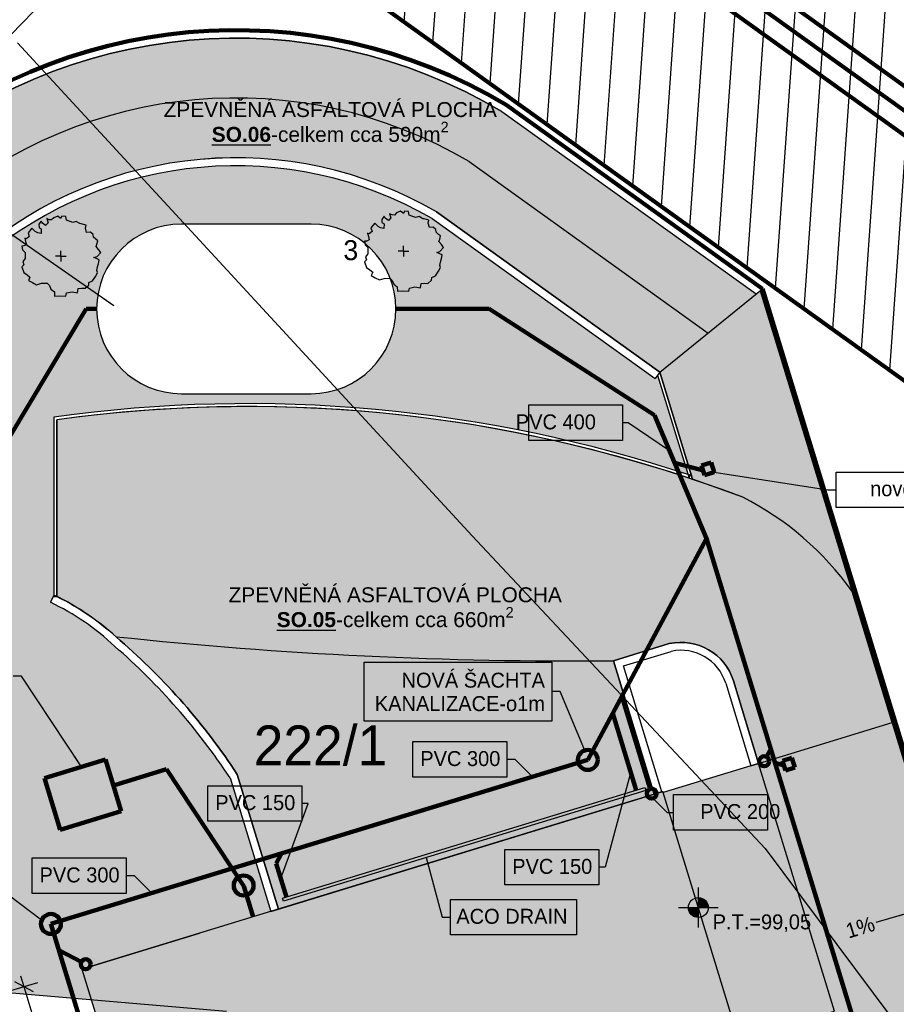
# Model space of a CAD drawing. Extents: x -740024 to -738426, y -1122140 to -1121743.
# Tile 30 of 256: x -739228 to -739184, y -1121934 to -1121884. Entities that reach past the tile are written whole.
import ezdxf

# ---------------------------------------------------------------- set-up
doc = ezdxf.new("R2010")
doc.units = 0
doc.header["$MEASUREMENT"] = 0
for name, color, linetype in [('G_DALSI_PRVKY_MAPY_L60500', 7, 'Continuous'), ('G_HRANICE_PARCEL_L21900', 7, 'Continuous'), ('G_HRANICE_PARCEL_L21999', 7, 'Continuous'), ('G_PARCELY_KN_T18', 7, 'Continuous'), ('K0_PR721_PUD_POTRUBI', 7, 'Continuous'), ('Kóty', 7, 'Continuous'), ('obrubníky', 7, 'Continuous'), ('popisy', 7, 'Continuous'), ('Poznámky popiska', 7, 'Continuous'), ('souřadnice S-JSTK', 7, 'Continuous'), ('Standard', 7, 'Continuous'), ('STAVEBNÍ OBJEKTY', 7, 'Continuous'), ('SÍTĚ NOVÉ', 7, 'Continuous'), ('tx_parcely', 7, 'Continuous'), ('tx_silnice', 7, 'Continuous')]:
    doc.layers.add(name, color=color, linetype=linetype)
doc.styles.add('GENERATED_STYLE_1', font='txt')
doc.styles.add('GENERATED_STYLE_3', font='txt')
doc.dimstyles.new('GENERATED_STYLE__16', dxfattribs={"dimtxt": 1, "dimasz": 0.7125, "dimexe": 0.18, "dimexo": 0, "dimgap": 0.09, "dimtad": 1, "dimdec": 0, "dimlfac": 1000, "dimzin": 0, "dimdsep": 46, "dimtxsty": 'GENERATED_STYLE_1', "dimblk": 'ARROWHEAD_6', "dimblk1": 'ARROWHEAD_6', "dimblk2": 'ARROWHEAD_6', "dimcen": 0.09, "dimclrd": 7, "dimclre": 7, "dimclrt": 7, "dimadec": 0, "dimazin": 0, "dimtfac": 1, "dimtdec": 4, "dimtmove": 0, "dimatfit": 3, "dimfxl": 0, "dimtolj": 1, "dimtzin": 0, "dimarcsym": 0})
doc.dimstyles.new('GENERATED_STYLE__33', dxfattribs={"dimtxt": 0.18, "dimasz": 0.6384, "dimexe": 0.18, "dimexo": 0.0625, "dimgap": 0.09, "dimtad": 0, "dimtih": 1, "dimtoh": 1, "dimdec": 4, "dimzin": 0, "dimdsep": 46, "dimcen": 0.09, "dimadec": 0, "dimazin": 0, "dimtfac": 1, "dimtdec": 4, "dimtmove": 0, "dimatfit": 3, "dimldrblk": 'ARROWHEAD_5', "dimfxl": 0, "dimtolj": 1, "dimtzin": 0, "dimarcsym": 0})
pattern_1 = [(45, (-738576.9859, -1121962.5378), (-0.4772971, 0.4772971), [0, -0.45, 0, -0.675]), (110, (-738575.4859, -1121962.5378), (0.6342925, 0.2308636), [0, -0.33, 0, -0.57])]

# ---------------------------------------------------------------- blocks, each defined once
blk = doc.blocks.new('*D1351', base_point=(-738576.986, -1121962.538))
at = {"layer": 'Kóty'}
for p, q in [((-739221.106, -1121955.593), (-739228.126, -1121932.627)), ((-739220.433, -1121955.387), (-739221.778, -1121955.798)), ((-739221.574, -1121955.344), (-739220.637, -1121955.842)), ((-739212.684, -1121983.143), (-739221.106, -1121955.593)), ((-739212.012, -1121982.937), (-739213.357, -1121983.348)), ((-739213.153, -1121982.894), (-739212.216, -1121983.392)), ((-739212.52, -1121983.681), (-739212.684, -1121983.143))]:
    blk.add_line(p, q, dxfattribs=at)
at = {"layer": 'Kóty', "char_height": 1, "attachment_point": 7, "rotation": 286.9968, "style": 'GENERATED_STYLE_1'}
for s, insert in [('{24\xa0015}', (-739225.035, -1121942.053)), ('{28\xa0808}', (-739217.314, -1121967.311))]:
    blk.add_mtext(s, dxfattribs=dict(at, insert=insert))
blk = doc.blocks.new('ARROWHEAD_6')
at = {"color": 0, "linetype": 'Continuous', "lineweight": 0}
for p, q in [((0, 0), (-1, 0)), ((-0.5, -0.5), (0.5, 0.5))]:
    blk.add_line(p, q, dxfattribs=at)
blk = doc.blocks.new('*D1352', base_point=(-738576.986, -1121962.538))
at = {"layer": 'Kóty'}
for p, q in [((-739227.453, -1121932.421), (-739228.798, -1121932.832)), ((-739227.657, -1121932.876), (-739228.594, -1121932.378)), ((-739228.126, -1121932.627), (-739228.29, -1121932.089)), ((-739221.106, -1121955.593), (-739228.126, -1121932.627)), ((-739220.433, -1121955.387), (-739221.778, -1121955.798)), ((-739221.574, -1121955.344), (-739220.637, -1121955.842))]:
    blk.add_line(p, q, dxfattribs=at)
at = {"layer": 'Kóty', "char_height": 1, "attachment_point": 7, "rotation": 286.9968, "style": 'GENERATED_STYLE_1'}
for s, insert in [('{24\xa0015}', (-739225.035, -1121942.053)), ('{28\xa0808}', (-739217.314, -1121967.311))]:
    blk.add_mtext(s, dxfattribs=dict(at, insert=insert))
blk = doc.blocks.new('ARROWHEAD_5')
at = {"color": 0, "linetype": 'Continuous', "lineweight": 0}
blk.add_line((0, 0), (-1, 0), dxfattribs=at)
blk.add_solid([(-1, 0.2679), (0, 0), (-1, -0.2679), (-1, 0.2679)], dxfattribs=at)

msp = doc.modelspace()

# ---------------------------------------------------------------- hatches: boundary and pattern name
at = {"layer": 'obrubníky', "linetype": 'Continuous'}
h = msp.add_hatch(dxfattribs=at)
h.set_pattern_fill('plášť_2_kopírovat', color=256, style=0, pattern_type=2)
h.set_pattern_definition([(86, (-738576.9859, -1121962.5378), (-1.496346, 0.1046347), [])])
h.paths.add_polyline_path([(-739081.8409, -1121975.8547), (-739166.219, -1121914.9854), (-739275.5215, -1121836.5613), (-739275.5414, -1121809.4701), (-739184.9876, -1121874.442), (-739069.0126, -1121957.982)], flags=0)
h = msp.add_hatch(dxfattribs=at)
h.set_pattern_fill('CUT_STONE_KOPÍROVAT', color=256, style=0, pattern_type=2)
h.set_pattern_definition(pattern_1)
h.paths.add_polyline_path([(-739186.6194, -1121912.8045, 0.1223769), (-739192.0969, -1121908.0788), (-739194.6128, -1121907.1796), (-739196.2565, -1121901.8023), (-739207.4568, -1121893.7662, 0.3183655), (-739230.4889, -1121895.8404), (-739245.4424, -1121911.2703, 0.1354169), (-739253.9653, -1121930.7652), (-739259.954, -1121930.2672, -0.1389459), (-739249.9276, -1121907.2766), (-739234.6143, -1121891.4755, -0.3248598), (-739204.1772, -1121888.7346), (-739191.4247, -1121897.8844), (-739191.2286, -1121897.7254)], flags=0)
at = {"layer": 'obrubníky', "linetype": 'Continuous', "lineweight": 18}
h = msp.add_hatch(dxfattribs=at)
h.set_pattern_fill('cut_stone', color=72, style=0, pattern_type=2)
h.set_pattern_definition([(45, (-738576.98588, -1121962.28778), (-0.079549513, 0.079549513), [0, -0.075, 0, -0.1125]), (110, (-738576.73588, -1121962.28778), (0.10571542, 0.038477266), [0, -0.055, 0, -0.095])])
h.paths.add_polyline_path([(-739224.7504, -1121933.2772), (-739225.2206, -1121931.7388), (-739215.7533, -1121928.8439), (-739217.7996, -1121922.1496, 0.0688061), (-739223.5766, -1121915.557, 0.0786798), (-739226.8007, -1121913.3453), (-739226.6288, -1121912.9841), (-739226.6251, -1121904.0597, -0.1152475), (-739194.8413, -1121906.9452), (-739196.373, -1121901.9647), (-739196.4894, -1121902.127), (-739203.4819, -1121897.11), (-739207.6711, -1121894.1043, 0.317885), (-739230.2149, -1121896.1325), (-739245.1428, -1121911.536, 0.1353034), (-739253.5694, -1121930.8222)], flags=0)
h.paths.add_polyline_path([(-739220.2352, -1121902.8852, -1), (-739220.2352, -1121894.3852), (-739220.0348, -1121894.3852), (-739213.7352, -1121894.3852, -1), (-739213.7352, -1121902.8852), (-739214.0871, -1121902.8852)], flags=0)
at = {"layer": 'obrubníky', "linetype": 'Continuous'}
h = msp.add_hatch(dxfattribs=at)
h.set_pattern_fill('CUT_STONE_KOPÍROVAT', color=256, style=0, pattern_type=2)
h.set_pattern_definition(pattern_1)
h.paths.add_polyline_path([(-739184.6102, -1121919.3777), (-739186.6194, -1121912.8045, 0.1223769), (-739192.0969, -1121908.0788, 0.1255089), (-739226.4751, -1121904.1903), (-739226.4751, -1121913.0585, -0.0751774), (-739223.308, -1121915.2605, -0.0691846), (-739217.4338, -1121921.9779), (-739215.3708, -1121928.727), (-739196.5313, -1121922.9683), (-739198.5775, -1121916.2741), (-739195.7803, -1121915.419, -0.3904955), (-739192.569, -1121917.2869), (-739191.3044, -1121921.4239)], flags=0)
h = msp.add_hatch(dxfattribs=at)
h.set_pattern_fill('CUT_STONE_KOPÍROVAT', color=256, style=0, pattern_type=2)
h.set_pattern_definition(pattern_1)
h.paths.add_polyline_path([(-739204.2082, -1121977.8468), (-739205.9538, -1121972.2618), (-739200.2147, -1121970.5219), (-739203.0435, -1121961.4894, 0.4142136), (-739209.9644, -1121957.9396), (-739210.3998, -1121958.0759), (-739212.0448, -1121952.8232), (-739189.5107, -1121945.9363), (-739187.4645, -1121952.6305), (-739187.0819, -1121952.5136), (-739189.1281, -1121945.8193), (-739189.0806, -1121945.8038, 0.3693412), (-739188.3671, -1121944.717), (-739191.3296, -1121935.0254), (-739187.5043, -1121933.8561), (-739191.3044, -1121921.4239), (-739184.6102, -1121919.3777), (-739169.9457, -1121967.3528)], flags=0)
at = {"layer": 'obrubníky', "linetype": 'Continuous', "lineweight": 18}
msp.add_hatch(color=35, dxfattribs=at).paths.add_polyline_path([(-739218.105, -1121954.6756), (-739189.0806, -1121945.8038), (-739192.2859, -1121935.3177), (-739187.5043, -1121933.8561), (-739191.3044, -1121921.4239), (-739196.086, -1121922.8855), (-739196.1006, -1121922.8377), (-739225.2206, -1121931.7388), (-739223.4423, -1121937.5565), (-739223.335, -1121937.5656)], flags=0)
at = {"layer": 'tx_parcely', "linetype": 'Continuous'}
for points in [[(-739194.3231, -1121928.6531), (-739193.8231, -1121928.6531), (-739193.8356, -1121928.5418), (-739193.8726, -1121928.4361), (-739193.9321, -1121928.3413), (-739194.0113, -1121928.2622), (-739194.1061, -1121928.2026), (-739194.2118, -1121928.1656), (-739194.3231, -1121928.1531)], [(-739194.3231, -1121928.6531), (-739194.8231, -1121928.6531), (-739194.8105, -1121928.7643), (-739194.7735, -1121928.87), (-739194.714, -1121928.9648), (-739194.6348, -1121929.044), (-739194.54, -1121929.1036), (-739194.4343, -1121929.1405), (-739194.3231, -1121929.1531)]]:
    msp.add_hatch(color=256, dxfattribs=at).paths.add_polyline_path(points, flags=0)

# ---------------------------------------------------------------- linework, layer by layer
at = {"color": 6, "lineweight": 200}
for centre in [(-739199.8672, -1121921.2501), (-739217.1169, -1121927.5475), (-739226.777, -1121929.4755)]:
    msp.add_circle(centre, 0.5, dxfattribs=at)
at = {"color": 1, "lineweight": 200}
msp.add_arc((-739217.5091, -1121911.0563), 26.4, 59.12463, 131.17562, dxfattribs=at)
for centre, radius, start, end in [((-739217.5091, -1121911.0563), 26, 59.15183, 131.1394), ((-739217.5091, -1121911.0563), 23, 59.45618, 130.83237), ((-739217.5091, -1121911.0563), 20, 59.82671, 130.46542), ((-739217.5091, -1121911.0563), 19.6, 59.87151, 130.41022), ((-739198.8675, -1121921.4638), 15, 35.25986, 63.16782), ((-739200.6357, -1121700.1908), 216.0931, 263.92239, 270.545725)]:
    msp.add_arc(centre, radius, start, end)
at = {"layer": 'G_DALSI_PRVKY_MAPY_L60500', "color": 1, "lineweight": 200, "flags": 128}
for points in [[(-739275.1815, -1121822.036), (-739132.662, -1121924.2931)], [(-739275.6358, -1121824.1716), (-739133.8279, -1121925.9181)], [(-739275.5215, -1121836.5613), (-739139.6607, -1121934.0409)], [(-739252.075, -1121839.8456), (-739133.245, -1121925.1056)]]:
    msp.add_lwpolyline(points, dxfattribs=at)
at = {"layer": 'G_HRANICE_PARCEL_L21900', "flags": 128}
for points in [[(-739173.925, -1121828.3956), (-739228.785, -1121884.8856)], [(-739271.785, -1121929.2556), (-739217.985, -1121933.8556)]]:
    msp.add_lwpolyline(points, dxfattribs=at)
at = {"layer": 'G_HRANICE_PARCEL_L21999', "flags": 128}
msp.add_lwpolyline([(-739228.445, -1121885.2956), (-739205.655, -1121910.0056), (-739190.975, -1121925.6956), (-739175.615, -1121946.2656), (-739165.645, -1121963.2456)], dxfattribs=at)
at = {"layer": 'K0_PR721_PUD_POTRUBI', "color": 6, "lineweight": 200}
msp.add_line((-739215.4838, -1121926.4397), (-739215.2195, -1121925.9428), dxfattribs=at)
at = {"layer": 'obrubníky', "flags": 128}
for points in [[(-739186.6194, -1121912.8045, 0.1223769), (-739192.0969, -1121908.0788), (-739194.6128, -1121907.1796), (-739196.2565, -1121901.8023), (-739207.4568, -1121893.7662, 0.3183655), (-739230.4889, -1121895.8404), (-739245.4424, -1121911.2703, 0.1354169), (-739253.9653, -1121930.7652), (-739259.954, -1121930.2672, -0.1389459), (-739249.9276, -1121907.2766), (-739234.6143, -1121891.4755, -0.3248598), (-739204.1772, -1121888.7346), (-739191.4247, -1121897.8844), (-739191.2286, -1121897.7254)], [(-739220.2352, -1121902.8852), (-739213.7352, -1121902.8852, 1), (-739213.7352, -1121894.3852), (-739220.2352, -1121894.3852, 1)], [(-739184.6102, -1121919.3777), (-739186.6194, -1121912.8045, 0.1223769), (-739192.0969, -1121908.0788, 0.1255089), (-739226.4751, -1121904.1903), (-739226.4751, -1121913.0585, -0.0751774), (-739223.308, -1121915.2605, -0.0691846), (-739217.4338, -1121921.9779), (-739215.3708, -1121928.727), (-739196.5313, -1121922.9683), (-739198.5775, -1121916.2741), (-739195.7803, -1121915.419, -0.3904955), (-739192.569, -1121917.2869), (-739191.3044, -1121921.4239)], [(-739204.2082, -1121977.8468), (-739205.9538, -1121972.2618), (-739200.2147, -1121970.5219), (-739203.0435, -1121961.4894, 0.4142136), (-739209.9644, -1121957.9396), (-739210.3998, -1121958.0759), (-739212.0448, -1121952.8232), (-739189.5107, -1121945.9363), (-739187.4645, -1121952.6305), (-739187.0819, -1121952.5136), (-739189.1281, -1121945.8193), (-739189.0806, -1121945.8038, 0.3693412), (-739188.3671, -1121944.717), (-739191.3296, -1121935.0254), (-739187.5043, -1121933.8561), (-739191.3044, -1121921.4239), (-739184.6102, -1121919.3777), (-739169.9457, -1121967.3528)]]:
    msp.add_lwpolyline(points, format="xyb", close=True, dxfattribs=at)
for points in [[(-739218.105, -1121954.6756), (-739189.0806, -1121945.8038), (-739192.2859, -1121935.3177), (-739187.5043, -1121933.8561), (-739191.3044, -1121921.4239), (-739196.086, -1121922.8855), (-739196.1006, -1121922.8377), (-739225.2206, -1121931.7388), (-739223.4423, -1121937.5565), (-739223.335, -1121937.5656)], [(-739218.105, -1121954.6756), (-739189.0806, -1121945.8038), (-739192.2859, -1121935.3177), (-739187.5043, -1121933.8561), (-739191.3044, -1121921.4239), (-739196.086, -1121922.8855), (-739196.1006, -1121922.8377), (-739225.2206, -1121931.7388), (-739223.4423, -1121937.5565), (-739223.335, -1121937.5656)], [(-739196.9563, -1121922.7751), (-739215.1263, -1121928.3291), (-739215.1702, -1121928.1857), (-739197.0002, -1121922.6317)]]:
    msp.add_lwpolyline(points, close=True, dxfattribs=at)
at = {"layer": 'Poznámky popiska', "flags": 128}
for points in [[(-739202.8291, -1121903.4508), (-739198.1217, -1121903.4508), (-739198.1217, -1121905.2294), (-739202.8291, -1121905.2294)], [(-739187.4207, -1121906.8137), (-739177.2549, -1121906.8137), (-739177.2549, -1121908.5923), (-739187.4207, -1121908.5923)], [(-739211.0715, -1121916.3462), (-739201.6737, -1121916.3462), (-739201.6737, -1121919.3034), (-739211.0715, -1121919.3034)], [(-739208.6324, -1121920.3339), (-739203.925, -1121920.3339), (-739203.925, -1121922.1125), (-739208.6324, -1121922.1125)], [(-739218.9096, -1121922.5433), (-739214.2022, -1121922.5433), (-739214.2022, -1121924.3219), (-739218.9096, -1121924.3219)], [(-739195.5695, -1121922.9904), (-739190.862, -1121922.9904), (-739190.862, -1121924.769), (-739195.5695, -1121924.769)], [(-739204.0236, -1121925.7398), (-739199.3162, -1121925.7398), (-739199.3162, -1121927.5184), (-739204.0236, -1121927.5184)], [(-739227.7175, -1121926.1677), (-739223.0101, -1121926.1677), (-739223.0101, -1121927.9462), (-739227.7175, -1121927.9462)], [(-739206.7472, -1121928.2445), (-739200.4351, -1121928.2445), (-739200.4351, -1121930.023), (-739206.7472, -1121930.023)]]:
    msp.add_lwpolyline(points, close=True, dxfattribs=at)
at = {"layer": 'souřadnice S-JSTK'}
for p, q in [((-739226.4394, -1121893.9881), (-739226.6345, -1121894.0672)), ((-739226.2901, -1121894.0995), (-739226.4394, -1121893.9881)), ((-739226.236, -1121893.9831), (-739226.2901, -1121894.0995)), ((-739226.0379, -1121893.998), (-739226.236, -1121893.9831)), ((-739210.08, -1121893.9854), (-739210.1953, -1121894.1425)), ((-739210.0231, -1121894.0887), (-739210.08, -1121893.9854)), ((-739209.6787, -1121893.9165), (-739209.806, -1121893.86)), ((-739209.806, -1121893.86), (-739209.7325, -1121894.0671)), ((-739209.5603, -1121893.9272), (-739209.6787, -1121893.9165)), ((-739209.4526, -1121893.8196), (-739209.5603, -1121893.9272)), ((-739209.2576, -1121893.7405), (-739209.4526, -1121893.8196)), ((-739209.1082, -1121893.8519), (-739209.2576, -1121893.7405)), ((-739209.0542, -1121893.7355), (-739209.1082, -1121893.8519)), ((-739208.856, -1121893.7504), (-739209.0542, -1121893.7355)), ((-739208.8176, -1121893.938), (-739208.856, -1121893.7504)), ((-739208.4947, -1121894.0456), (-739208.8176, -1121893.938)), ((-739227.2619, -1121894.233), (-739227.3772, -1121894.3901)), ((-739227.3772, -1121894.3901), (-739227.3664, -1121894.5515)), ((-739227.205, -1121894.3363), (-739227.2619, -1121894.233)), ((-739227.0435, -1121894.4439), (-739227.205, -1121894.3363)), ((-739226.9144, -1121894.3147), (-739227.0435, -1121894.4439)), ((-739226.8605, -1121894.1641), (-739226.9879, -1121894.1076)), ((-739226.9879, -1121894.1076), (-739226.9144, -1121894.3147)), ((-739226.7421, -1121894.1748), (-739226.8605, -1121894.1641)), ((-739226.6345, -1121894.0672), (-739226.7421, -1121894.1748)), ((-739225.9995, -1121894.1856), (-739226.0379, -1121893.998)), ((-739225.6766, -1121894.2932), (-739225.9995, -1121894.1856)), ((-739225.5044, -1121894.2502), (-739225.6766, -1121894.2932)), ((-739225.3214, -1121894.3578), (-739225.5044, -1121894.2502)), ((-739225.2568, -1121894.3686), (-739225.3214, -1121894.3578)), ((-739225.0149, -1121894.4351), (-739225.2568, -1121894.3686)), ((-739225.0415, -1121894.5838), (-739225.0149, -1121894.4351)), ((-739210.5487, -1121894.3418), (-739210.7375, -1121894.5652)), ((-739210.3783, -1121894.5084), (-739210.5487, -1121894.3418)), ((-739210.1953, -1121894.1425), (-739210.1846, -1121894.3039)), ((-739210.1846, -1121894.3039), (-739210.0769, -1121894.3685)), ((-739210.0769, -1121894.3685), (-739210.0877, -1121894.6053)), ((-739209.8617, -1121894.1963), (-739210.0231, -1121894.0887)), ((-739209.7325, -1121894.0671), (-739209.8617, -1121894.1963)), ((-739208.3225, -1121894.0026), (-739208.4947, -1121894.0456)), ((-739208.1395, -1121894.1102), (-739208.3225, -1121894.0026)), ((-739208.0749, -1121894.121), (-739208.1395, -1121894.1102)), ((-739207.833, -1121894.1875), (-739208.0749, -1121894.121)), ((-739207.8597, -1121894.3362), (-739207.833, -1121894.1875)), ((-739207.8059, -1121894.5515), (-739207.8597, -1121894.3362)), ((-739227.7306, -1121894.5894), (-739227.9193, -1121894.8128)), ((-739227.9193, -1121894.8128), (-739227.8615, -1121895.0036)), ((-739227.5602, -1121894.756), (-739227.7306, -1121894.5894)), ((-739227.431, -1121894.8206), (-739227.5602, -1121894.756)), ((-739227.2695, -1121894.8529), (-739227.431, -1121894.8206)), ((-739227.3664, -1121894.5515), (-739227.2588, -1121894.6161)), ((-739227.2588, -1121894.6161), (-739227.2695, -1121894.8529)), ((-739224.9877, -1121894.7991), (-739225.0415, -1121894.5838)), ((-739224.794, -1121894.7883), (-739224.9877, -1121894.7991)), ((-739224.6648, -1121894.896), (-739224.794, -1121894.7883)), ((-739224.6433, -1121895.0359), (-739224.6648, -1121894.896)), ((-739210.8196, -1121894.8744), (-739210.9017, -1121894.8323)), ((-739210.9017, -1121894.8323), (-739210.8626, -1121895.0036)), ((-739210.6797, -1121894.756), (-739210.8196, -1121894.8744)), ((-739210.7375, -1121894.5652), (-739210.6797, -1121894.756)), ((-739210.2491, -1121894.573), (-739210.3783, -1121894.5084)), ((-739210.0877, -1121894.6053), (-739210.2491, -1121894.573)), ((-739207.6121, -1121894.5407), (-739207.8059, -1121894.5515)), ((-739207.483, -1121894.6484), (-739207.6121, -1121894.5407)), ((-739207.4614, -1121894.7883), (-739207.483, -1121894.6484)), ((-739207.343, -1121894.8959), (-739207.4614, -1121894.7883)), ((-739207.2464, -1121894.9714), (-739207.343, -1121894.8959)), ((-739207.2892, -1121895.1435), (-739207.2464, -1121894.9714)), ((-739228.0014, -1121895.4234), (-739228.1306, -1121895.4772)), ((-739228.0014, -1121895.122), (-739228.0836, -1121895.0799)), ((-739228.0836, -1121895.0799), (-739228.0445, -1121895.2512)), ((-739228.0445, -1121895.2512), (-739228.0014, -1121895.4234)), ((-739227.8615, -1121895.0036), (-739228.0014, -1121895.122)), ((-739224.5249, -1121895.1435), (-739224.6433, -1121895.0359)), ((-739224.4282, -1121895.219), (-739224.5249, -1121895.1435)), ((-739224.5141, -1121895.4987), (-739224.4711, -1121895.3911)), ((-739224.4711, -1121895.3911), (-739224.4282, -1121895.219)), ((-739210.9487, -1121895.2296), (-739211.0588, -1121895.2449)), ((-739211.0588, -1121895.2449), (-739211.0241, -1121895.4233)), ((-739211.0241, -1121895.4233), (-739210.8949, -1121895.5525)), ((-739210.8196, -1121895.1758), (-739210.9487, -1121895.2296)), ((-739210.8626, -1121895.0036), (-739210.8196, -1121895.1758)), ((-739207.3323, -1121895.2511), (-739207.2892, -1121895.1435)), ((-739207.2031, -1121895.4018), (-739207.3323, -1121895.2511)), ((-739207.0993, -1121895.5507), (-739207.2031, -1121895.4018)), ((-739228.1306, -1121895.4772), (-739228.2406, -1121895.4925)), ((-739228.2406, -1121895.4925), (-739228.206, -1121895.6709)), ((-739228.206, -1121895.6709), (-739228.0768, -1121895.8001)), ((-739228.0768, -1121895.8001), (-739228.066, -1121895.9723)), ((-739226.2818, -1121895.9912), (-739226.2818, -1121895.7246)), ((-739224.385, -1121895.6494), (-739224.5141, -1121895.4987)), ((-739224.4603, -1121896.0046), (-739224.2811, -1121895.7983)), ((-739224.2811, -1121895.7983), (-739224.385, -1121895.6494)), ((-739210.8949, -1121895.8646), (-739211.0026, -1121896.0153)), ((-739210.8949, -1121895.5525), (-739210.8842, -1121895.7247)), ((-739210.8842, -1121895.7247), (-739210.8949, -1121895.8646)), ((-739209.0999, -1121895.7436), (-739209.3666, -1121895.7436)), ((-739209.0999, -1121895.7436), (-739209.0999, -1121895.4769)), ((-739209.0999, -1121895.7436), (-739208.8332, -1121895.7436)), ((-739209.0999, -1121895.7436), (-739209.0999, -1121896.0103)), ((-739207.4399, -1121895.8), (-739207.2785, -1121895.757)), ((-739207.2785, -1121895.8754), (-739207.4399, -1121895.8)), ((-739207.2785, -1121895.757), (-739207.0993, -1121895.5507)), ((-739207.1708, -1121895.9292), (-739207.2785, -1121895.8754)), ((-739207.2031, -1121896.1122), (-739207.1708, -1121895.9292)), ((-739228.1414, -1121896.4244), (-739228.2362, -1121896.5236)), ((-739228.0768, -1121896.1122), (-739228.1844, -1121896.2629)), ((-739228.1844, -1121896.2629), (-739228.1414, -1121896.4244)), ((-739228.066, -1121895.9723), (-739228.0768, -1121896.1122)), ((-739226.2818, -1121895.9912), (-739226.5484, -1121895.9912)), ((-739226.2818, -1121895.9912), (-739226.0151, -1121895.9912)), ((-739226.2818, -1121895.9912), (-739226.2818, -1121896.2579)), ((-739224.6218, -1121896.0476), (-739224.4603, -1121896.0046)), ((-739224.4603, -1121896.123), (-739224.6218, -1121896.0476)), ((-739224.3527, -1121896.1768), (-739224.4603, -1121896.123)), ((-739224.4388, -1121896.532), (-739224.385, -1121896.3598)), ((-739224.385, -1121896.3598), (-739224.3527, -1121896.1768)), ((-739210.9595, -1121896.1768), (-739211.0543, -1121896.276)), ((-739211.0543, -1121896.276), (-739210.9544, -1121896.5606)), ((-739211.0026, -1121896.0153), (-739210.9595, -1121896.1768)), ((-739207.2892, -1121896.4566), (-739207.2569, -1121896.2844)), ((-739207.2572, -1121896.558), (-739207.2892, -1121896.4566)), ((-739207.2569, -1121896.2844), (-739207.2031, -1121896.1122)), ((-739228.2362, -1121896.5236), (-739228.1362, -1121896.8082)), ((-739228.1362, -1121896.8082), (-739227.9692, -1121896.9195)), ((-739227.9692, -1121896.9195), (-739227.8292, -1121897.0379)), ((-739224.5335, -1121896.9946), (-739224.4391, -1121896.8056)), ((-739224.4711, -1121896.7042), (-739224.4388, -1121896.532)), ((-739224.4391, -1121896.8056), (-739224.4711, -1121896.7042)), ((-739210.9544, -1121896.5606), (-739210.7873, -1121896.6719)), ((-739210.7873, -1121896.6719), (-739210.6474, -1121896.7903)), ((-739210.6474, -1121896.7903), (-739210.7171, -1121896.9663)), ((-739207.5062, -1121896.9802), (-739207.3517, -1121896.747)), ((-739207.3517, -1121896.747), (-739207.2572, -1121896.558)), ((-739227.8292, -1121897.0379), (-739227.8989, -1121897.214)), ((-739227.8989, -1121897.214), (-739227.7001, -1121897.3177)), ((-739227.7001, -1121897.3177), (-739227.4956, -1121897.4254)), ((-739227.4956, -1121897.4254), (-739227.248, -1121897.35)), ((-739227.248, -1121897.35), (-739226.9682, -1121897.3392)), ((-739226.9682, -1121897.3392), (-739226.8498, -1121897.4576)), ((-739225.0609, -1121897.6004), (-739224.8762, -1121897.4401)), ((-739224.8762, -1121897.4401), (-739224.8693, -1121897.307)), ((-739224.8693, -1121897.307), (-739224.6881, -1121897.2278)), ((-739224.6881, -1121897.2278), (-739224.5335, -1121896.9946)), ((-739210.7171, -1121896.9663), (-739210.5182, -1121897.0701)), ((-739210.5182, -1121897.0701), (-739210.3137, -1121897.1777)), ((-739210.3137, -1121897.1777), (-739210.0662, -1121897.1024)), ((-739210.0662, -1121897.1024), (-739209.7863, -1121897.0916)), ((-739209.7863, -1121897.0916), (-739209.6679, -1121897.21)), ((-739209.6679, -1121897.21), (-739209.5926, -1121897.393)), ((-739209.5926, -1121897.393), (-739209.4204, -1121897.5329)), ((-739208.2604, -1121897.5832), (-739208.2256, -1121897.3607)), ((-739208.2256, -1121897.3607), (-739208.0642, -1121897.35)), ((-739208.0642, -1121897.35), (-739207.879, -1121897.3528)), ((-739207.879, -1121897.3528), (-739207.6943, -1121897.1925)), ((-739207.6943, -1121897.1925), (-739207.6875, -1121897.0594)), ((-739207.6875, -1121897.0594), (-739207.5062, -1121896.9802)), ((-739226.8498, -1121897.4576), (-739226.7744, -1121897.6406)), ((-739226.7744, -1121897.6406), (-739226.6022, -1121897.7805)), ((-739226.6022, -1121897.7805), (-739226.5912, -1121897.9939)), ((-739226.0234, -1121897.9993), (-739225.9887, -1121897.8344)), ((-739225.9887, -1121897.8344), (-739225.7196, -1121897.7698)), ((-739225.7196, -1121897.7698), (-739225.4422, -1121897.8308)), ((-739225.4422, -1121897.8308), (-739225.4075, -1121897.6083)), ((-739225.4075, -1121897.6083), (-739225.246, -1121897.5976)), ((-739225.246, -1121897.5976), (-739225.0609, -1121897.6004)), ((-739209.4204, -1121897.5329), (-739209.4093, -1121897.7463)), ((-739209.4093, -1121897.7463), (-739209.1494, -1121897.7351)), ((-739209.1494, -1121897.7351), (-739208.8415, -1121897.7517)), ((-739208.8415, -1121897.7517), (-739208.8068, -1121897.5868)), ((-739208.8068, -1121897.5868), (-739208.5378, -1121897.5222)), ((-739208.5378, -1121897.5222), (-739208.2604, -1121897.5832)), ((-739226.5912, -1121897.9939), (-739226.3312, -1121897.9827)), ((-739226.3312, -1121897.9827), (-739226.0234, -1121897.9993))]:
    msp.add_line(p, q, dxfattribs=at)
at = {"layer": 'Standard', "color": 1, "lineweight": 200}
msp.add_line((-739169.7584, -1121967.4523), (-739191.1029, -1121897.6235), dxfattribs=at)
at = {"layer": 'SÍTĚ NOVÉ', "color": 1, "lineweight": 200}
msp.add_line((-739203.9613, -1121888.3976), (-739191.1029, -1121897.6235), dxfattribs=at)
at = {"layer": 'SÍTĚ NOVÉ'}
for p, q in [((-739204.1772, -1121888.7346), (-739191.4247, -1121897.8844)), ((-739205.8206, -1121891.2478), (-739193.8406, -1121899.8434)), ((-739207.4568, -1121893.7662), (-739196.2565, -1121901.8023)), ((-739207.6711, -1121894.1043), (-739196.4894, -1121902.127)), ((-739196.2565, -1121901.8023), (-739191.1029, -1121897.6235)), ((-739191.1029, -1121897.6235), (-739186.483, -1121912.7377)), ((-739196.2565, -1121901.8023), (-739196.4894, -1121902.127)), ((-739196.2565, -1121901.8023), (-739194.6128, -1121907.1796)), ((-739196.3665, -1121901.9556), (-739194.7875, -1121907.1211)), ((-739169.9457, -1121967.3528), (-739186.6194, -1121912.8045)), ((-739187.5043, -1121933.8561), (-739191.3044, -1121921.4239)), ((-739189.0806, -1121945.8038), (-739196.086, -1121922.8855)), ((-739225.2206, -1121931.7388), (-739219.3298, -1121929.9382))]:
    msp.add_line(p, q, dxfattribs=at)
at = {"layer": 'SÍTĚ NOVÉ', "color": 6, "lineweight": 200}
for p, q in [((-739230.1525, -1121907.2104), (-739225.0073, -1121898.6357)), ((-739225.0073, -1121898.6357), (-739224.4852, -1121898.6352)), ((-739209.4852, -1121898.6352), (-739204.8053, -1121898.631)), ((-739204.8053, -1121898.631), (-739196.5173, -1121903.9667)), ((-739196.5173, -1121903.9667), (-739193.9161, -1121910.1435)), ((-739195.5154, -1121906.3458), (-739194.0865, -1121906.7287)), ((-739193.684, -1121906.3407), (-739194.1612, -1121906.4901)), ((-739194.1612, -1121906.4901), (-739194.0118, -1121906.9673)), ((-739194.0118, -1121906.9673), (-739193.5346, -1121906.8178)), ((-739193.5346, -1121906.8178), (-739193.684, -1121906.3407)), ((-739193.9161, -1121910.1435), (-739199.8672, -1121921.2501)), ((-739193.9161, -1121910.1435), (-739184.0831, -1121942.3122)), ((-739198.1573, -1121918.0588), (-739196.7384, -1121922.7008)), ((-739198.6186, -1121918.9198), (-739197.4427, -1121922.7669)), ((-739190.9062, -1121921.0961), (-739190.6916, -1121920.6925)), ((-739224.0398, -1121921.2344), (-739227.1, -1121922.1698)), ((-739199.8672, -1121921.2501), (-739226.777, -1121929.4755)), ((-739223.2505, -1121923.8165), (-739224.0398, -1121921.2344)), ((-739190.4753, -1121921.4001), (-739190.0392, -1121921.5365)), ((-739189.6368, -1121921.1485), (-739190.114, -1121921.2979)), ((-739190.114, -1121921.2979), (-739189.9645, -1121921.7751)), ((-739189.9645, -1121921.7751), (-739189.4874, -1121921.6256)), ((-739189.4874, -1121921.6256), (-739189.6368, -1121921.1485)), ((-739220.9784, -1121921.7128), (-739223.6452, -1121922.5255)), ((-739220.9784, -1121921.7128), (-739217.1049, -1121927.5869)), ((-739227.1, -1121922.1698), (-739226.3108, -1121924.7519)), ((-739226.3108, -1121924.7519), (-739223.2505, -1121923.8165)), ((-739215.4838, -1121926.4397), (-739214.9689, -1121928.1242)), ((-739217.1049, -1121927.5869), (-739216.6377, -1121929.1153)), ((-739226.777, -1121929.4755), (-739225.3231, -1121934.232)), ((-739226.3778, -1121930.7816), (-739225.2546, -1121931.3789))]:
    msp.add_line(p, q, dxfattribs=at)
for centre in [(-739191.0236, -1121921.3168), (-739196.6653, -1121922.9399), (-739225.0338, -1121931.4962)]:
    msp.add_circle(centre, 0.25, dxfattribs=at)
at = {"layer": 'tx_parcely'}
for p, q in [((-739194.3231, -1121929.6531), (-739194.3231, -1121927.6531)), ((-739195.3231, -1121928.6531), (-739193.3231, -1121928.6531))]:
    msp.add_line(p, q, dxfattribs=at)
msp.add_circle((-739194.3231, -1121928.6531), 0.5, dxfattribs=at)
at = {"layer": 'tx_silnice'}
for p, q in [((-739191.0852, -1121897.6815), (-739191.2286, -1121897.7254)), ((-739191.2286, -1121897.7254), (-739169.9457, -1121967.3528)), ((-739169.7584, -1121967.4523), (-739191.0852, -1121897.6815)), ((-739226.6251, -1121904.0597), (-739226.6251, -1121913.0585)), ((-739226.4751, -1121913.0585), (-739226.4751, -1121904.1903)), ((-739194.7875, -1121907.1211), (-739194.7401, -1121906.9788)), ((-739226.6288, -1121912.9841), (-739226.8007, -1121913.3453)), ((-739226.6251, -1121913.0585), (-739226.4751, -1121913.0585)), ((-739195.7803, -1121915.419), (-739198.5775, -1121916.2741)), ((-739198.078, -1121916.5397), (-739195.679, -1121915.8064)), ((-739198.5775, -1121916.2741), (-739196.5313, -1121922.9683)), ((-739196.1487, -1121922.8514), (-739198.078, -1121916.5397)), ((-739192.9513, -1121917.4044), (-739191.6869, -1121921.5409)), ((-739191.3044, -1121921.4239), (-739192.569, -1121917.2869)), ((-739191.6869, -1121921.5409), (-739191.3044, -1121921.4239)), ((-739215.3708, -1121928.727), (-739217.4338, -1121921.9779)), ((-739217.7996, -1121922.1496), (-739215.7533, -1121928.8439)), ((-739196.5313, -1121922.9683), (-739196.1487, -1121922.8514)), ((-739215.7533, -1121928.8439), (-739215.3708, -1121928.727))]:
    msp.add_line(p, q, dxfattribs=at)
for centre, radius, start, end in [((-739216.9095, -1121973.5336), 70.15, 71.577116, 97.96096), ((-739216.9095, -1121973.5336), 70, 71.577116, 97.854172), ((-739232.1728, -1121924.632), 12.9, 46.59188, 64.54719), ((-739232.1728, -1121924.632), 12.5, 46.55218, 64.54719), ((-739244.5283, -1121939.7444), 32, 33.35573, 49.10011), ((-739244.5283, -1121939.7444), 32.4, 33.25375, 49.08446), ((-739195.1881, -1121918.0954), 2.7411, 17.15429, 102.47598), ((-739195.1881, -1121918.0954), 2.3411, 17.16722, 102.10477)]:
    msp.add_arc(centre, radius, start, end, dxfattribs=at)

# ---------------------------------------------------------------- texts
at = {"layer": 'G_PARCELY_KN_T18', "insert": (-739216.6122, -1121921.5511), "char_height": 2, "attachment_point": 7, "style": 'GENERATED_STYLE_1'}
msp.add_mtext('{222/1}', dxfattribs=at)
at = {"layer": 'popisy', "insert": (-739185.5175, -1121929.4321), "char_height": 0.75, "width": 1.481145, "attachment_point": 6, "rotation": 16.99678, "style": 'GENERATED_STYLE_1'}
msp.add_mtext('{1%}', dxfattribs=at)
at = {"layer": 'Poznámky popiska', "char_height": 0.75, "style": 'GENERATED_STYLE_1'}
for s, insert, width, attachment_point in [('{PVC 400}', (-739199.4603, -1121904.3034), 4.10743, 6), ('{nově navržená vpusť}', (-739185.7143, -1121907.7622), 9.56575, 4), ('{PVC 300}', (-739204.2496, -1121921.1868), 4.10743, 6), ('{PVC 150}', (-739214.5268, -1121923.3959), 4.10743, 6), ('{PVC 200}', (-739194.2309, -1121923.843), 4.10743, 4), ('{PVC 300}', (-739223.3347, -1121927.0205), 4.10743, 6), ('{PVC 150}', (-739199.6408, -1121926.5924), 4.10743, 6), ('{ACO DRAIN}', (-739206.4573, -1121929.0971), 5.71205, 4)]:
    msp.add_mtext(s, dxfattribs=dict(at, insert=insert, width=width, attachment_point=attachment_point))
at = {"layer": 'Poznámky popiska', "insert": (-739202.0137, -1121917.8443), "char_height": 0.75, "width": 8.79775, "attachment_point": 6, "line_spacing_factor": 0.940761, "style": 'GENERATED_STYLE_1'}
msp.add_mtext('{NOVÁ ŠACHTA\\PKANALIZACE-o1m}', dxfattribs=at)
at = {"layer": 'souřadnice S-JSTK', "color": 1, "lineweight": 60, "insert": (-739212.1177, -1121895.6947), "char_height": 1, "attachment_point": 4, "style": 'GENERATED_STYLE_3'}
msp.add_mtext('{3}', dxfattribs=at)
at = {"layer": 'STAVEBNÍ OBJEKTY', "char_height": 0.75, "attachment_point": 8, "line_spacing_factor": 0.792072, "style": 'GENERATED_STYLE_1'}
for s, insert in [('\\A1;{\\fArial|b0|i0|c238|p38;ZPEVNĚNÁ ASFALTOVÁ PLOCHA\\P\\fArial|b1|i0|c238|p38;\\L\\LSO.06\\fArial|b0|i0|c238|p38;\\l\\l-celkem cca 590m\\A1{\\H0.7x;\\S2^  ;}}', (-739212.7772, -1121890.5121)), ('\\A1;{\\fArial|b0|i0|c238|p38;ZPEVNĚNÁ ASFALTOVÁ PLOCHA\\P\\fArial|b1|i0|c238|p38;\\L\\LSO.05\\fArial|b0|i0|c238|p38;\\l\\l-celkem cca 660m\\A1{\\H0.7x;\\S2^  ;}}', (-739209.5202, -1121914.8444))]:
    msp.add_mtext(s, dxfattribs=dict(at, insert=insert))
at = {"layer": 'tx_parcely', "insert": (-739193.608, -1121929.8853), "char_height": 0.75, "attachment_point": 7, "style": 'GENERATED_STYLE_1'}
msp.add_mtext('{P.T.=99,05}', dxfattribs=at)

# ---------------------------------------------------------------- dimensions: what is measured, and where the dimension line sits
at = {"layer": 'Kóty'}
for p1, p2, picture, middle in [((-739218.105, -1121954.6756), (-739225.2206, -1121931.7388), '*D1352', (-739223.9462, -1121943.9052)), ((-739203.435, -1121980.3156), (-739218.105, -1121954.6756), '*D1351', (-739216.2255, -1121969.1632))]:
    dim = msp.add_linear_dim(base=(-739212.6844, -1121983.1429), p1=p1, p2=p2, angle=106.99678, dimstyle='GENERATED_STYLE__16', dxfattribs=at)
    dim.commit()
    dim.dimension.update_dxf_attribs({"geometry": picture, "text_midpoint": middle})

# ---------------------------------------------------------------- leaders
at = {"layer": 'popisy', "annotation_type": 0, "has_hookline": 1, "hookline_direction": 1, "text_width": 1.3335, "horizontal_direction": (0.956321, 0.292318, 0)}
msp.add_leader([(-739183.635, -1121928.8872), (-739185.4315, -1121929.4058)], dimstyle='GENERATED_STYLE__33', dxfattribs=at)
at = {"layer": 'Poznámky popiska', "annotation_type": 0, "has_hookline": 1, "hookline_direction": 1}
for points, text_width in [([(-739223.6282, -1121898.4819), (-739236.8614, -1121889.275), (-739237.2809, -1121889.275)], 19.8357), ([(-739195.7664, -1121905.7499), (-739197.845, -1121904.3401), (-739198.1217, -1121904.3401)], 2.0303), ([(-739193.5346, -1121906.8178), (-739187.8401, -1121907.703), (-739187.4207, -1121907.703)], 6.753), ([(-739225.2436, -1121921.6024), (-739228.2523, -1121917.0445), (-739228.6717, -1121917.0445)], 10.8893), ([(-739200.0134, -1121920.7719), (-739201.2543, -1121917.8248), (-739201.6737, -1121917.8248)], 8.7577), ([(-739202.6332, -1121922.0955), (-739203.5055, -1121921.2232), (-739203.925, -1121921.2232)], 4.0582), ([(-739197.7499, -1121921.9674), (-739198.9989, -1121926.6291), (-739199.3162, -1121926.6291)], 4.0582), ([(-739215.2548, -1121927.1889), (-739213.8849, -1121923.4326), (-739214.2022, -1121923.4326)], 4.0582), ([(-739196.5984, -1121923.168), (-739195.8867, -1121923.8797), (-739195.5695, -1121923.8797)], 2.0303), ([(-739227.2423, -1121929.2926), (-739233.6108, -1121924.5003), (-739234.0303, -1121924.5003)], 8.7577), ([(-739207.9684, -1121926.1412), (-739207.1666, -1121929.1337), (-739206.7472, -1121929.1337)], 5.7323), ([(-739221.7184, -1121927.9293), (-739222.5907, -1121927.057), (-739223.0101, -1121927.057)], 4.0582)]:
    msp.add_leader(points, dimstyle='GENERATED_STYLE__33', dxfattribs=dict(at, text_width=text_width))

doc.saveas('drawing.dxf')
